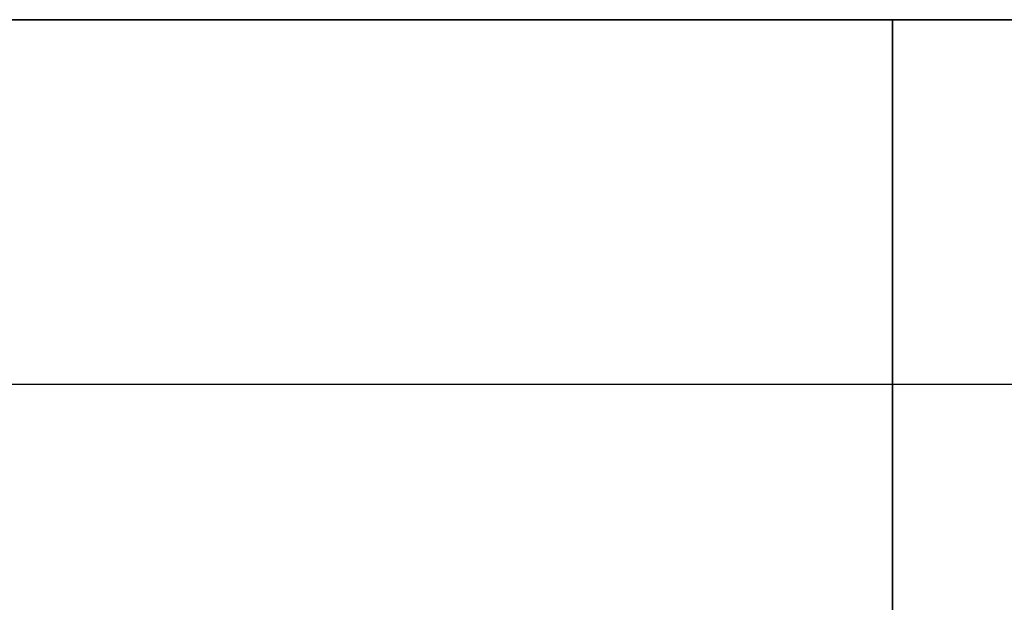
# Model space of a CAD drawing. Header units: millimetres. Extents: x -368 to 368, y -356 to 344.
# Tile 223 of 256: x -276 to -199, y 283 to 329. Entities that reach past the tile are written whole.
import ezdxf

# ---------------------------------------------------------------- set-up
doc = ezdxf.new("R2010")
doc.units = ezdxf.units.MM
doc.layers.add('Livello 01', color=7, linetype='Continuous')

# ---------------------------------------------------------------- blocks, each defined once
blk = doc.blocks.new('MCP144A18_02')
at = {"layer": 'Livello 01', "color": 253, "true_color": 0x999999}
for p, q in [((-28.5, -100, 7.5), (-28.5, 100, 7.5)), ((0, -100, 15), (0, 100, 15)), ((0, -100), (0, 100)), ((28.5, 100, 7.5), (28.5, -100, 7.5)), ((-28.5, 0), (-28.5, 0, 15)), ((28.5, 0, 15), (-28.5, 0, 15)), ((28.5, 0), (-28.5, 0)), ((28.5, 0), (28.5, 0, 15))]:
    blk.add_line(p, q, dxfattribs=at)
for points in [[(-28.5, -100), (-28.5, 100)], [(-28.5, 100, 15), (-28.5, -100, 15)], [(28.5, 100), (28.5, -100)], [(28.5, -100, 15), (28.5, 100, 15)]]:
    blk.add_open_spline(points, degree=1, dxfattribs=at)
blk = doc.blocks.new('MCA144A01_04')
at = {"layer": 'Livello 01', "extrusion": (-3.08781e-16, 1, -2.22045e-16), "rotation": 90}
blk.add_blockref('MCP144A18_02', (207.5, -596.5, 170.25), dxfattribs=at)
at = {"layer": 'Livello 01', "extrusion": (3.13922e-16, -1, -8.32667e-17), "rotation": 270}
blk.add_blockref('MCP144A18_02', (-207.5, -596.5, 144.75), dxfattribs=at)

msp = doc.modelspace()

# ---------------------------------------------------------------- block references
at = {"layer": 'Livello 01', "extrusion": (0, -1, -5.55112e-16)}
msp.add_blockref('MCA144A01_04', (0, -284.03, 295.97), dxfattribs=at)

doc.saveas('drawing.dxf')
